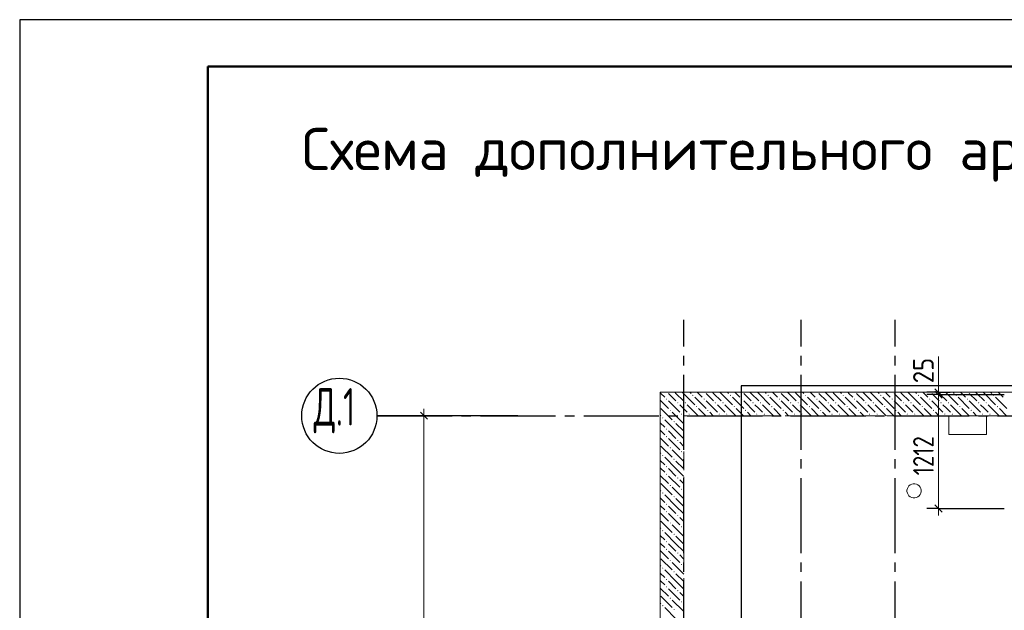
# Model space of a CAD drawing. Header units: millimetres. Extents: x 0 to 59400, y 0 to 42000.
# Tile 4 of 32: x 0 to 10473, y 35710 to 42000. Entities that reach past the tile are written whole.
import ezdxf

# ---------------------------------------------------------------- set-up
doc = ezdxf.new("R2010")
doc.units = ezdxf.units.MM
doc.linetypes.add('______2', pattern=[270, 200, -70])
doc.linetypes.add('______5', pattern=[1100, 800, -100, 100, -100])
for name, color, linetype, lineweight in [('Standard', 7, 'Continuous', 25), ('ЖБ Перекрытие верхний уровень_1', 7, 'Continuous', 18), ('Позиционная метка номер позиции', 7, 'Continuous', 13), ('Размерная линия_ общее', 7, 'Continuous', 13), ('Текст_ общее', 7, 'Continuous', 25)]:
    doc.layers.add(name, color=color, linetype=linetype, lineweight=lineweight)
doc.layers.add('ЖБ Стена верхний уровень', color=7, linetype='______2', lineweight=13, true_color=0x656565)
doc.layers.add('Оси', color=7, linetype='______5', lineweight=13, true_color=0x656565)
doc.styles.add('ISOCPEUR', font='txt')

msp = doc.modelspace()

# ---------------------------------------------------------------- hatches: boundary and pattern name
at = {"layer": 'ЖБ Стена верхний уровень', "linetype": 'Continuous', "lineweight": 18, "transparency": 33554687}
for points in [[(6874, 37960), (6881, 37966), (6887, 37960), (6881, 37953)], [(6994, 37920), (7001, 37926), (7007, 37920), (7001, 37913)], [(7074, 37920), (7081, 37926), (7087, 37920), (7081, 37913)], [(7154, 38000), (7161, 38006), (7167, 38000), (7161, 37993)], [(7274, 37960), (7281, 37966), (7287, 37960), (7281, 37953)], [(7394, 37920), (7401, 37926), (7407, 37920), (7401, 37913)], [(7474, 37920), (7481, 37926), (7487, 37920), (7481, 37913)], [(7554, 38000), (7561, 38006), (7567, 38000), (7561, 37993)], [(7674, 37960), (7681, 37966), (7687, 37960), (7681, 37953)], [(7794, 37920), (7801, 37926), (7807, 37920), (7801, 37913)], [(7874, 37920), (7881, 37926), (7887, 37920), (7881, 37913)], [(7954, 38000), (7961, 38006), (7967, 38000), (7961, 37993)], [(8074, 37960), (8081, 37966), (8087, 37960), (8081, 37953)], [(8194, 37920), (8201, 37926), (8207, 37920), (8201, 37913)], [(8274, 37920), (8281, 37926), (8287, 37920), (8281, 37913)], [(8354, 38000), (8361, 38006), (8367, 38000), (8361, 37993)], [(8474, 37960), (8481, 37966), (8487, 37960), (8481, 37953)], [(8594, 37920), (8601, 37926), (8607, 37920), (8601, 37913)], [(8674, 37920), (8681, 37926), (8687, 37920), (8681, 37913)], [(8754, 38000), (8761, 38006), (8767, 38000), (8761, 37993)], [(8874, 37960), (8881, 37966), (8887, 37960), (8881, 37953)], [(8994, 37920), (9001, 37926), (9007, 37920), (9001, 37913)], [(9074, 37920), (9081, 37926), (9087, 37920), (9081, 37913)], [(9154, 38000), (9161, 38006), (9167, 38000), (9161, 37993)], [(9274, 37960), (9281, 37966), (9287, 37960), (9281, 37953)], [(9394, 37920), (9401, 37926), (9407, 37920), (9401, 37913)], [(9474, 37920), (9481, 37926), (9487, 37920), (9481, 37913)], [(9554, 38000), (9561, 38006), (9567, 38000), (9561, 37993)], [(9674, 37960), (9681, 37966), (9687, 37960), (9681, 37953)], [(9794, 37920), (9801, 37926), (9807, 37920), (9801, 37913)], [(9874, 37920), (9881, 37926), (9887, 37920), (9881, 37913)], [(9954, 38000), (9961, 38006), (9967, 38000), (9961, 37993)], [(10074, 37960), (10081, 37966), (10087, 37960), (10081, 37953)], [(10194, 37920), (10201, 37926), (10207, 37920), (10201, 37913)], [(10274, 37920), (10281, 37926), (10287, 37920), (10281, 37913)], [(10354, 38000), (10361, 38006), (10367, 38000), (10361, 37993)], [(6914, 37840), (6921, 37846), (6927, 37840), (6921, 37833)], [(7194, 37880), (7201, 37886), (7207, 37880), (7201, 37873)], [(7314, 37840), (7321, 37846), (7327, 37840), (7321, 37833)], [(7594, 37880), (7601, 37886), (7607, 37880), (7601, 37873)], [(7714, 37840), (7721, 37846), (7727, 37840), (7721, 37833)], [(7994, 37880), (8001, 37886), (8007, 37880), (8001, 37873)], [(8114, 37840), (8121, 37846), (8127, 37840), (8121, 37833)], [(8394, 37880), (8401, 37886), (8407, 37880), (8401, 37873)], [(8514, 37840), (8521, 37846), (8527, 37840), (8521, 37833)], [(8794, 37880), (8801, 37886), (8807, 37880), (8801, 37873)], [(8914, 37840), (8921, 37846), (8927, 37840), (8921, 37833)], [(9194, 37880), (9201, 37886), (9207, 37880), (9201, 37873)], [(9314, 37840), (9321, 37846), (9327, 37840), (9321, 37833)], [(9594, 37880), (9601, 37886), (9607, 37880), (9601, 37873)], [(9714, 37840), (9721, 37846), (9727, 37840), (9721, 37833)], [(9994, 37880), (10001, 37886), (10007, 37880), (10001, 37873)], [(10114, 37840), (10121, 37846), (10127, 37840), (10121, 37833)], [(10394, 37880), (10401, 37886), (10407, 37880), (10401, 37873)], [(6834, 37760), (6841, 37766), (6847, 37760), (6841, 37753)], [(6954, 37720), (6961, 37726), (6967, 37720), (6961, 37713)], [(7034, 37800), (7041, 37806), (7047, 37800), (7041, 37793)], [(7114, 37800), (7121, 37806), (7127, 37800), (7121, 37793)], [(7434, 37800), (7441, 37806), (7447, 37800), (7441, 37793)], [(7514, 37800), (7521, 37806), (7527, 37800), (7521, 37793)], [(7834, 37800), (7841, 37806), (7847, 37800), (7841, 37793)], [(7914, 37800), (7921, 37806), (7927, 37800), (7921, 37793)], [(8234, 37800), (8241, 37806), (8247, 37800), (8241, 37793)], [(8314, 37800), (8321, 37806), (8327, 37800), (8321, 37793)], [(8634, 37800), (8641, 37806), (8647, 37800), (8641, 37793)], [(8714, 37800), (8721, 37806), (8727, 37800), (8721, 37793)], [(9034, 37800), (9041, 37806), (9047, 37800), (9041, 37793)], [(9114, 37800), (9121, 37806), (9127, 37800), (9121, 37793)], [(9434, 37800), (9441, 37806), (9447, 37800), (9441, 37793)], [(9514, 37800), (9521, 37806), (9527, 37800), (9521, 37793)], [(9834, 37800), (9841, 37806), (9847, 37800), (9841, 37793)], [(9914, 37800), (9921, 37806), (9927, 37800), (9921, 37793)], [(10234, 37800), (10241, 37806), (10247, 37800), (10241, 37793)], [(10314, 37800), (10321, 37806), (10327, 37800), (10321, 37793)], [(6874, 37640), (6881, 37646), (6887, 37640), (6881, 37633)], [(6874, 37560), (6881, 37566), (6887, 37560), (6881, 37553)], [(6994, 37520), (7001, 37526), (7007, 37520), (7001, 37513)], [(6914, 37440), (6921, 37446), (6927, 37440), (6921, 37433)], [(7034, 37400), (7041, 37406), (7047, 37400), (7041, 37393)], [(6834, 37360), (6841, 37366), (6847, 37360), (6841, 37353)], [(6954, 37320), (6961, 37326), (6967, 37320), (6961, 37313)], [(6874, 37240), (6881, 37246), (6887, 37240), (6881, 37233)], [(6874, 37160), (6881, 37166), (6887, 37160), (6881, 37153)], [(6994, 37120), (7001, 37126), (7007, 37120), (7001, 37113)], [(6914, 37040), (6921, 37046), (6927, 37040), (6921, 37033)], [(7034, 37000), (7041, 37006), (7047, 37000), (7041, 36993)], [(6834, 36960), (6841, 36966), (6847, 36960), (6841, 36953)], [(6954, 36920), (6961, 36926), (6967, 36920), (6961, 36913)], [(6874, 36840), (6881, 36846), (6887, 36840), (6881, 36833)], [(6874, 36760), (6881, 36766), (6887, 36760), (6881, 36753)], [(6994, 36720), (7001, 36726), (7007, 36720), (7001, 36713)], [(6834, 36560), (6841, 36566), (6847, 36560), (6841, 36553)], [(6914, 36640), (6921, 36646), (6927, 36640), (6921, 36633)], [(7034, 36600), (7041, 36606), (7047, 36600), (7041, 36593)], [(6954, 36520), (6961, 36526), (6967, 36520), (6961, 36513)], [(6874, 36440), (6881, 36446), (6887, 36440), (6881, 36433)], [(6874, 36360), (6881, 36366), (6887, 36360), (6881, 36353)], [(6914, 36240), (6921, 36246), (6927, 36240), (6921, 36233)], [(6994, 36320), (7001, 36326), (7007, 36320), (7001, 36313)], [(6834, 36160), (6841, 36166), (6847, 36160), (6841, 36153)], [(7034, 36200), (7041, 36206), (7047, 36200), (7041, 36193)], [(6874, 36040), (6881, 36046), (6887, 36040), (6881, 36033)], [(6954, 36120), (6961, 36126), (6967, 36120), (6961, 36113)], [(6874, 35960), (6881, 35966), (6887, 35960), (6881, 35953)], [(6994, 35920), (7001, 35926), (7007, 35920), (7001, 35913)], [(6914, 35840), (6921, 35846), (6927, 35840), (6921, 35833)], [(6834, 35760), (6841, 35766), (6847, 35760), (6841, 35753)], [(6954, 35720), (6961, 35726), (6967, 35720), (6961, 35713)], [(7034, 35800), (7041, 35806), (7047, 35800), (7041, 35793)]]:
    msp.add_hatch(color=7, dxfattribs=at).paths.add_polyline_path(points, flags=16)

# ---------------------------------------------------------------- linework, layer by layer
at = {"layer": 'Standard', "color": 7, "linetype": 'Continuous', "lineweight": 25, "transparency": 33554687}
msp.add_line((2000, 41500), (2000, 1058), dxfattribs=at)
msp.add_lwpolyline([(0, 0), (59400, 0), (59400, 42000), (0, 42000), (0, 0)], close=True, dxfattribs=at)
at = {"layer": 'Standard', "color": 7, "linetype": 'Continuous', "lineweight": 13, "transparency": 33554687}
for points in [[(59400, 42000), (0, 42000), (0, 19532), (59400, 19532), (59400, 42000)], [(58900, 41500), (2000, 41500), (2000, 6000), (58900, 6000), (58900, 41500)], [(6813, 19282), (55406, 19282), (55406, 38032), (6813, 38032), (6813, 19282)], [(6813, 19532), (55406, 19532), (55406, 38032), (6813, 38032), (6813, 19532)]]:
    msp.add_lwpolyline(points, dxfattribs=at)
at = {"layer": 'Standard', "color": 7, "linetype": 'Continuous', "lineweight": 50, "transparency": 33554687}
msp.add_lwpolyline([(2000, 41500), (58900, 41500), (58900, 500), (2000, 500), (2000, 41500)], close=True, dxfattribs=at)
at = {"layer": 'Standard', "color": 254, "linetype": 'Continuous', "lineweight": 25, "true_color": 0xc4c4ff, "transparency": 33554687}
msp.add_lwpolyline([(7673, 19449), (55215, 19449), (55215, 38101), (7673, 38101), (7673, 19449)], dxfattribs=at)
at = {"layer": 'ЖБ Перекрытие верхний уровень_1', "color": 7, "linetype": 'Continuous', "lineweight": 18, "transparency": 33554687}
for p, q in [((25313, 38032), (6813, 38032)), ((6813, 38032), (6813, 32632)), ((10283, 37782), (9883, 37782)), ((9883, 37782), (9883, 37582)), ((10283, 37582), (10283, 37782)), ((9883, 37582), (10283, 37582)), ((9442, 37007), (9438, 36990)), ((9438, 36990), (9438, 36974)), ((9438, 36974), (9442, 36957)), ((9449, 37022), (9442, 37007)), ((9459, 37035), (9449, 37022)), ((9473, 37046), (9459, 37035)), ((9488, 37053), (9473, 37046)), ((9504, 37057), (9488, 37053)), ((9521, 37057), (9504, 37057)), ((9538, 37053), (9521, 37057)), ((9553, 37046), (9538, 37053)), ((9566, 37035), (9553, 37046)), ((9577, 37022), (9566, 37035)), ((9584, 37007), (9577, 37022)), ((9588, 36990), (9584, 37007)), ((9584, 36957), (9588, 36974)), ((9588, 36974), (9588, 36990)), ((9442, 36957), (9449, 36942)), ((9449, 36942), (9459, 36929)), ((9459, 36929), (9473, 36918)), ((9473, 36918), (9488, 36911)), ((9488, 36911), (9504, 36907)), ((9504, 36907), (9521, 36907)), ((9521, 36907), (9538, 36911)), ((9538, 36911), (9553, 36918)), ((9553, 36918), (9566, 36929)), ((9566, 36929), (9577, 36942)), ((9577, 36942), (9584, 36957))]:
    msp.add_line(p, q, dxfattribs=at)
at = {"layer": 'ЖБ Стена верхний уровень', "color": 251, "linetype": '______2', "lineweight": 13, "true_color": 0x656565, "transparency": 33554687}
for p, q in [((7063, 38032), (6813, 38032)), ((6813, 38032), (6813, 32632)), ((25313, 38032), (7063, 38032)), ((7063, 37782), (25063, 37782)), ((7063, 32882), (7063, 37782))]:
    msp.add_line(p, q, dxfattribs=at)
at = {"layer": 'ЖБ Стена верхний уровень', "color": 9, "linetype": 'Continuous', "lineweight": 18, "true_color": 0xc7c7c7, "transparency": 33554687}
for p, q in [((6821, 38020), (6813, 38027)), ((6861, 37980), (6821, 38020)), ((6901, 38020), (6981, 37940)), ((6981, 38020), (6968, 38032)), ((6981, 38020), (7061, 37940)), ((7048, 38032), (7061, 38020)), ((7061, 38020), (7063, 38017)), ((7128, 38032), (7141, 38020)), ((7221, 38020), (7208, 38032)), ((7261, 37980), (7221, 38020)), ((7301, 38020), (7381, 37940)), ((7381, 38020), (7368, 38032)), ((7381, 38020), (7461, 37940)), ((7448, 38032), (7461, 38020)), ((7461, 38020), (7581, 37900)), ((7528, 38032), (7541, 38020)), ((7621, 38020), (7608, 38032)), ((7661, 37980), (7621, 38020)), ((7701, 38020), (7781, 37940)), ((7781, 38020), (7768, 38032)), ((7781, 38020), (7861, 37940)), ((7848, 38032), (7861, 38020)), ((7861, 38020), (7981, 37900)), ((7928, 38032), (7941, 38020)), ((8021, 38020), (8008, 38032)), ((8061, 37980), (8021, 38020)), ((8101, 38020), (8181, 37940)), ((8181, 38020), (8168, 38032)), ((8181, 38020), (8261, 37940)), ((8248, 38032), (8261, 38020)), ((8261, 38020), (8381, 37900)), ((8328, 38032), (8341, 38020)), ((8421, 38020), (8408, 38032)), ((8461, 37980), (8421, 38020)), ((8501, 38020), (8581, 37940)), ((8581, 38020), (8568, 38032)), ((8581, 38020), (8661, 37940)), ((8648, 38032), (8661, 38020)), ((8661, 38020), (8781, 37900)), ((8728, 38032), (8741, 38020)), ((8821, 38020), (8808, 38032)), ((8861, 37980), (8821, 38020)), ((8901, 38020), (8981, 37940)), ((8981, 38020), (8968, 38032)), ((8981, 38020), (9061, 37940)), ((9048, 38032), (9061, 38020)), ((9061, 38020), (9181, 37900)), ((9128, 38032), (9141, 38020)), ((9221, 38020), (9208, 38032)), ((9261, 37980), (9221, 38020)), ((9301, 38020), (9381, 37940)), ((9381, 38020), (9368, 38032)), ((9381, 38020), (9461, 37940)), ((9448, 38032), (9461, 38020)), ((9461, 38020), (9581, 37900)), ((9528, 38032), (9541, 38020)), ((9621, 38020), (9608, 38032)), ((9661, 37980), (9621, 38020)), ((9701, 38020), (9781, 37940)), ((9781, 38020), (9768, 38032)), ((9781, 38020), (9861, 37940)), ((9848, 38032), (9861, 38020)), ((9861, 38020), (9981, 37900)), ((9928, 38032), (9941, 38020)), ((10021, 38020), (10008, 38032)), ((10061, 37980), (10021, 38020)), ((10101, 38020), (10181, 37940)), ((10181, 38020), (10168, 38032)), ((10181, 38020), (10261, 37940)), ((10248, 38032), (10261, 38020)), ((10261, 38020), (10381, 37900)), ((10328, 38032), (10341, 38020)), ((10421, 38020), (10408, 38032)), ((10461, 37980), (10421, 38020)), ((6813, 37947), (6901, 37860)), ((6901, 37940), (7021, 37820)), ((7063, 38017), (7181, 37900)), ((7181, 37980), (7301, 37860)), ((7301, 37940), (7421, 37820)), ((7581, 37980), (7701, 37860)), ((7701, 37940), (7821, 37820)), ((7981, 37980), (8101, 37860)), ((8101, 37940), (8221, 37820)), ((8381, 37980), (8501, 37860)), ((8501, 37940), (8621, 37820)), ((8781, 37980), (8901, 37860)), ((8901, 37940), (9021, 37820)), ((9181, 37980), (9301, 37860)), ((9301, 37940), (9421, 37820)), ((9581, 37980), (9701, 37860)), ((9701, 37940), (9821, 37820)), ((9981, 37980), (10101, 37860)), ((10101, 37940), (10221, 37820)), ((10381, 37980), (10501, 37860)), ((6821, 37860), (6941, 37740)), ((7061, 37700), (6941, 37820)), ((7061, 37860), (7021, 37900)), ((7063, 37857), (7061, 37860)), ((7101, 37820), (7063, 37857)), ((7101, 37900), (7218, 37782)), ((7221, 37860), (7298, 37782)), ((7378, 37782), (7341, 37820)), ((7461, 37860), (7421, 37900)), ((7501, 37820), (7461, 37860)), ((7501, 37900), (7618, 37782)), ((7621, 37860), (7698, 37782)), ((7778, 37782), (7741, 37820)), ((7861, 37860), (7821, 37900)), ((7901, 37820), (7861, 37860)), ((7901, 37900), (8018, 37782)), ((8021, 37860), (8098, 37782)), ((8178, 37782), (8141, 37820)), ((8261, 37860), (8221, 37900)), ((8301, 37820), (8261, 37860)), ((8301, 37900), (8418, 37782)), ((8421, 37860), (8498, 37782)), ((8578, 37782), (8541, 37820)), ((8661, 37860), (8621, 37900)), ((8701, 37820), (8661, 37860)), ((8701, 37900), (8818, 37782)), ((8821, 37860), (8898, 37782)), ((8978, 37782), (8941, 37820)), ((9061, 37860), (9021, 37900)), ((9101, 37820), (9061, 37860)), ((9101, 37900), (9218, 37782)), ((9221, 37860), (9298, 37782)), ((9378, 37782), (9341, 37820)), ((9461, 37860), (9421, 37900)), ((9501, 37820), (9461, 37860)), ((9501, 37900), (9618, 37782)), ((9621, 37860), (9698, 37782)), ((9778, 37782), (9741, 37820)), ((9861, 37860), (9821, 37900)), ((9901, 37820), (9861, 37860)), ((9901, 37900), (10018, 37782)), ((10021, 37860), (10098, 37782)), ((10178, 37782), (10141, 37820)), ((10261, 37860), (10221, 37900)), ((10301, 37820), (10261, 37860)), ((10301, 37900), (10418, 37782)), ((10421, 37860), (10498, 37782)), ((6813, 37787), (6821, 37780)), ((6813, 37707), (6861, 37660)), ((6981, 37620), (6861, 37740)), ((7061, 37780), (7063, 37777)), ((6821, 37620), (6813, 37627)), ((6861, 37580), (6821, 37620)), ((6901, 37620), (6981, 37540)), ((6981, 37700), (7061, 37620)), ((6981, 37620), (7061, 37540)), ((7061, 37700), (7063, 37697)), ((7061, 37620), (7063, 37617)), ((6813, 37547), (6901, 37460)), ((6901, 37540), (7021, 37420)), ((7061, 37460), (7021, 37500)), ((6821, 37460), (6941, 37340)), ((7061, 37300), (6941, 37420)), ((7063, 37457), (7061, 37460)), ((6813, 37387), (6821, 37380)), ((6813, 37307), (6861, 37260)), ((6981, 37220), (6861, 37340)), ((6981, 37300), (7061, 37220)), ((7061, 37380), (7063, 37377)), ((7061, 37300), (7063, 37297)), ((6821, 37220), (6813, 37227)), ((6861, 37180), (6821, 37220)), ((6901, 37220), (6981, 37140)), ((6981, 37220), (7061, 37140)), ((7061, 37220), (7063, 37217)), ((6813, 37147), (6901, 37060)), ((6901, 37140), (7021, 37020)), ((7061, 37060), (7021, 37100)), ((6813, 36987), (6821, 36980)), ((6821, 37060), (6941, 36940)), ((7061, 36900), (6941, 37020)), ((7063, 37057), (7061, 37060)), ((7061, 36980), (7063, 36977)), ((6813, 36907), (6861, 36860)), ((6981, 36820), (6861, 36940)), ((6981, 36900), (7061, 36820)), ((7061, 36900), (7063, 36897)), ((6821, 36820), (6813, 36827)), ((6861, 36780), (6821, 36820)), ((6901, 36820), (6981, 36740)), ((6981, 36820), (7061, 36740)), ((7061, 36820), (7063, 36817)), ((6813, 36747), (6901, 36660)), ((6821, 36660), (6941, 36540)), ((6901, 36740), (7021, 36620)), ((7061, 36660), (7021, 36700)), ((7063, 36657), (7061, 36660)), ((6813, 36587), (6821, 36580)), ((7061, 36500), (6941, 36620)), ((7061, 36580), (7063, 36577)), ((6813, 36507), (6861, 36460)), ((6981, 36420), (6861, 36540)), ((6981, 36500), (7061, 36420)), ((7061, 36500), (7063, 36497)), ((6821, 36420), (6813, 36427)), ((6813, 36347), (6901, 36260)), ((6861, 36380), (6821, 36420)), ((6901, 36420), (6981, 36340)), ((6981, 36420), (7061, 36340)), ((7061, 36420), (7063, 36417)), ((6821, 36260), (6941, 36140)), ((6901, 36340), (7021, 36220)), ((7061, 36260), (7021, 36300)), ((7063, 36257), (7061, 36260)), ((6813, 36187), (6821, 36180)), ((6981, 36020), (6861, 36140)), ((7061, 36100), (6941, 36220)), ((7061, 36180), (7063, 36177)), ((6813, 36107), (6861, 36060)), ((6981, 36100), (7061, 36020)), ((7061, 36100), (7063, 36097)), ((6821, 36020), (6813, 36027)), ((6813, 35947), (6901, 35860)), ((6861, 35980), (6821, 36020)), ((6901, 36020), (6981, 35940)), ((6901, 35940), (7021, 35820)), ((6981, 36020), (7061, 35940)), ((7061, 36020), (7063, 36017)), ((6821, 35860), (6941, 35740)), ((7061, 35700), (6941, 35820)), ((7061, 35860), (7021, 35900)), ((7063, 35857), (7061, 35860)), ((6813, 35787), (6821, 35780)), ((6981, 35620), (6861, 35740)), ((7061, 35780), (7063, 35777))]:
    msp.add_line(p, q, dxfattribs=at)
at = {"layer": 'Оси', "color": 8, "linetype": '______5', "lineweight": -3, "transparency": 33554687}
for p, q in [((7063, 16519), (7063, 38805)), ((8313, 16519), (8313, 38805)), ((9313, 16519), (9313, 38805)), ((3800, 37782), (27445, 37782))]:
    msp.add_line(p, q, dxfattribs=at)
at = {"layer": 'Оси', "color": 7, "linetype": 'Continuous', "lineweight": 25, "transparency": 33554687}
msp.add_line((5300, 37782), (3800, 37782), dxfattribs=at)
msp.add_circle((3400, 37782), 400, dxfattribs=at)
at = {"layer": 'Позиционная метка номер позиции', "color": 251, "linetype": 'Continuous', "lineweight": 13, "true_color": 0x656565, "transparency": 33554687}
msp.add_line((9773, 38032), (9773, 38412), dxfattribs=at)
at = {"layer": 'Размерная линия_ общее', "color": 251, "linetype": 'Continuous', "lineweight": -3, "true_color": 0x656565, "transparency": 33554687}
for p, q in [((9773, 38032), (9648, 38032)), ((9773, 38032), (9898, 38032)), ((9773, 38032), (9773, 38032)), ((9773, 38007), (9648, 38007)), ((9773, 38007), (9898, 38007)), ((9773, 38007), (10473, 38007)), ((9773, 36795), (9648, 36795)), ((9773, 36795), (9898, 36795)), ((9773, 36795), (10473, 36795))]:
    msp.add_line(p, q, dxfattribs=at)
at = {"layer": 'Размерная линия_ общее', "color": 251, "linetype": 'Continuous', "lineweight": 25, "true_color": 0x656565, "transparency": 33554687}
for p, q in [((9736, 38069), (9811, 37994)), ((9736, 38045), (9811, 37970)), ((9736, 36833), (9811, 36757))]:
    msp.add_line(p, q, dxfattribs=at)
at = {"layer": 'Размерная линия_ общее', "color": 251, "linetype": 'Continuous', "lineweight": 13, "true_color": 0x656565, "transparency": 33554687}
for p, q in [((9773, 38032), (9773, 38107)), ((9773, 38007), (9773, 36795)), ((9773, 36795), (9773, 36720))]:
    msp.add_line(p, q, dxfattribs=at)
at = {"layer": 'Размерная линия_ общее', "color": 7, "linetype": 'Continuous', "lineweight": 25, "transparency": 33554687}
msp.add_line((4338, 37745), (4262, 37820), dxfattribs=at)
at = {"layer": 'Размерная линия_ общее', "color": 7, "linetype": 'Continuous', "lineweight": 13, "transparency": 33554687}
for p, q in [((4300, 37782), (4300, 37857)), ((4300, 32882), (4300, 37782))]:
    msp.add_line(p, q, dxfattribs=at)
at = {"layer": 'Размерная линия_ общее', "color": 253, "linetype": 'Continuous', "lineweight": -3, "true_color": 0xa0a0a0, "transparency": 33554687}
for q in [(4000, 37782), (4175, 37782), (4425, 37782)]:
    msp.add_line((4300, 37782), q, dxfattribs=at)
at = {"layer": 'Размерная линия_ общее', "color": 251, "linetype": 'Continuous', "lineweight": 13, "true_color": 0x656565, "transparency": 33554687}
msp.add_lwpolyline([(9773, 38032), (9773, 38022), (9773, 38022), (9773, 38007)], dxfattribs=at)

# ---------------------------------------------------------------- texts
at = {"layer": 'Оси', "color": 7, "linetype": 'Continuous', "lineweight": 35, "transparency": 33554687, "insert": (3128, 37595), "char_height": 400, "width": 673.3, "attachment_point": 7, "style": 'ISOCPEUR'}
msp.add_mtext('\\W0.65;Д.1', dxfattribs=at)
at = {"layer": 'Размерная линия_ общее', "color": 251, "linetype": 'Continuous', "lineweight": 25, "true_color": 0x656565, "transparency": 33554687, "char_height": 220, "attachment_point": 7, "rotation": 90, "style": 'ISOCPEUR'}
for s, insert, width in [('\\W0.87;25', (9723, 38129), 403.93), ('\\W0.80;1212', (9723, 37148), 615.72)]:
    msp.add_mtext(s, dxfattribs=dict(at, insert=insert, width=width))
at = {"layer": 'Текст_ общее', "color": 7, "linetype": 'Continuous', "lineweight": 50, "transparency": 33554687, "insert": (3000, 40275), "char_height": 450, "width": 33077.18, "attachment_point": 7, "style": 'ISOCPEUR'}
msp.add_mtext('\\W1.00;Схема дополнительного армирования верхней зоны вдоль цифровых осей конструкции плиты перекрытия подвала', dxfattribs=at)

doc.saveas('drawing.dxf')
